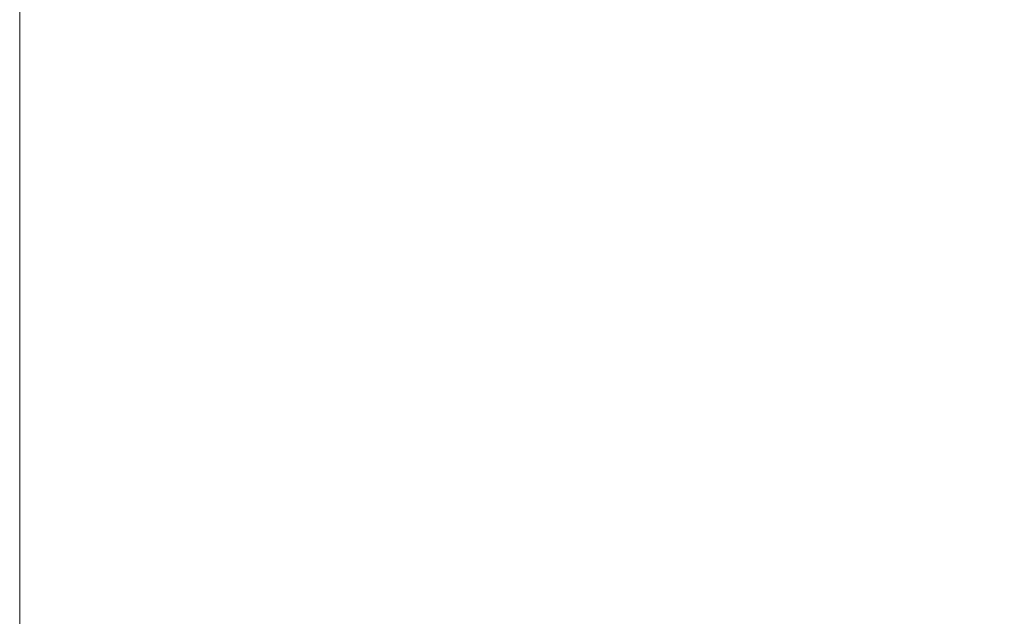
# Model space of a CAD drawing. Header units: millimetres. Extents: x -552 to 238, y 264 to 1524.
# Tile 56 of 256: x -451.917 to -450.307, y 304.207 to 305.183. Entities that reach past the tile are written whole.
import ezdxf

# ---------------------------------------------------------------- set-up
doc = ezdxf.new("R2010")
doc.units = ezdxf.units.MM
doc.layers.add('M-EQPM', color=50, linetype='Continuous', lineweight=9)

# ---------------------------------------------------------------- blocks, each defined once
blk = doc.blocks.new('Renson_Flux_ 225-275-325 Flat - FLUX_ 275 Flat Vertical Mounted Left-361675-_3D_')
at = {"layer": 'M-EQPM'}
mesh = blk.add_polyface(dxfattribs=at)
corners = [(-210, -590.246, 232.2796), (-210, -580.246, 232.2796), (-239.4137, -580.246, 227.0932), (-265.2797, -580.246, 212.1595), (-284.4782, -580.246, 189.2797), (-294.6935, -580.246, 161.2134), (-294.6935, -580.246, 131.3459), (-284.4782, -580.246, 103.2797), (-265.2797, -580.246, 80.3998), (-239.4137, -580.246, 65.4661), (-210, -580.246, 60.2797), (-210, -590.246, 60.2797), (-239.4137, -590.246, 65.4661), (-265.2797, -590.246, 80.3998), (-284.4782, -590.246, 103.2797), (-294.6935, -590.246, 131.3459), (-294.6935, -590.246, 161.2134), (-284.4782, -590.246, 189.2797), (-265.2797, -590.246, 212.1595), (-239.4137, -590.246, 227.0932)]
mesh.append_faces([[corners[k] for k in face] for face in [(12, 9, 10, 11)]], dxfattribs={"vtx0": -1})
mesh.append_faces([[corners[k] for k in face] for face in [(14, 7, 8, 13), (13, 8, 9, 12), (15, 6, 7, 14), (6, 15, 16, 5), (17, 4, 5, 16), (19, 2, 3, 18), (18, 3, 4, 17)]], dxfattribs={"vtx0": -1, "vtx2": -1})
mesh.append_faces([[corners[k] for k in face] for face in [(0, 1, 2, 19)]], dxfattribs={"vtx2": -1})

msp = doc.modelspace()

# ---------------------------------------------------------------- block references
at = {"layer": 'M-EQPM'}
msp.add_blockref('Renson_Flux_ 225-275-325 Flat - FLUX_ 275 Flat Vertical Mounted Left-361675-_3D_', (-157.2235, 894.0288), dxfattribs=at)

doc.saveas('drawing.dxf')
